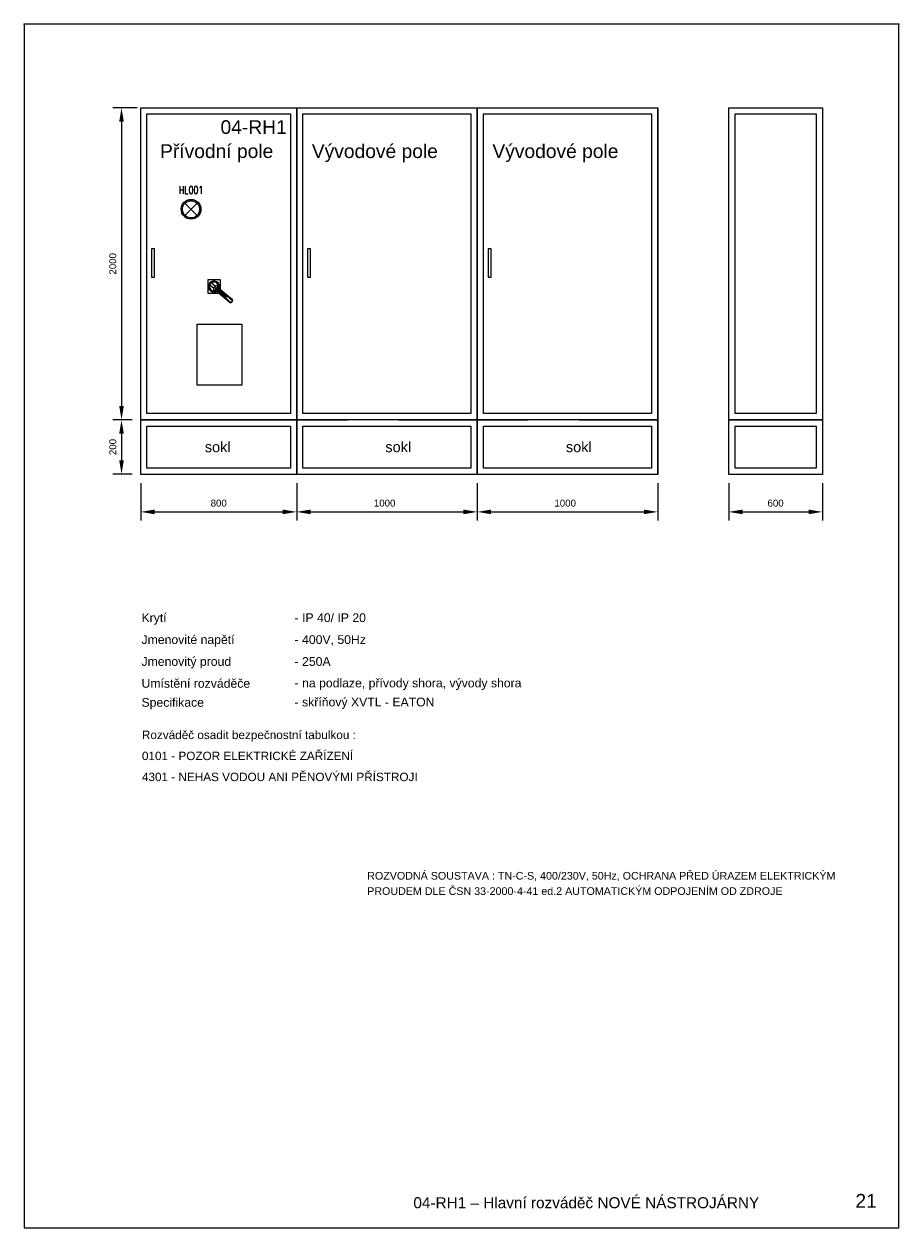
# Model space of a CAD drawing. Extents: x -1130 to 2703, y 1069 to 2560.
# Tile 1 of 31: x -1130 to -630, y 1817 to 2505. Entities that reach past the tile are written whole.
import ezdxf
from ezdxf.enums import TextEntityAlignment as Align

# ---------------------------------------------------------------- set-up
doc = ezdxf.new("R2010")
doc.units = 0
doc.header["$MEASUREMENT"] = 0
doc.linetypes.add('DOGS_LTYPE_1', pattern=[0])
for name, color, linetype in [('__Bílá', 7, 'Continuous'), ('__Černá 250', 7, 'Continuous'), ('OBRYSY', 7, 'Continuous'), ('OEZ_VYK', 7, 'Continuous'), ('PAGE1', 7, 'Continuous'), ('RAZITKO', 7, 'Continuous')]:
    doc.layers.add(name, color=color, linetype=linetype)
doc.layers.add('MP2000N', color=7, linetype='Continuous', plot=False)
doc.styles.add('Arial', font='arial.ttf')
doc.styles.add('GENERATED_STYLE_1', font='arial.ttf')
doc.styles.add('ROMANS', font='romans', dxfattribs={"width": 0.8})

msp = doc.modelspace()

# ---------------------------------------------------------------- linework, layer by layer
at = {"color": 0}
for p, q in [((-1038.07, 2402.25), (-1031.14, 2395.32)), ((-1031.14, 2402.25), (-1038.07, 2395.32)), ((-1025.03, 2358.46), (-1025.03, 2350.9)), ((-1021.65, 2353.43), (-1021.65, 2353.43)), ((-1021.65, 2353.14), (-1021.65, 2353.14)), ((-1021.57, 2353.58), (-1021.57, 2353.58)), ((-1021.57, 2353.28), (-1021.57, 2353.28)), ((-1021.57, 2352.99), (-1021.57, 2352.99)), ((-1021.5, 2353.72), (-1021.5, 2353.72)), ((-1021.5, 2353.43), (-1021.5, 2353.43)), ((-1021.5, 2353.14), (-1021.5, 2353.14)), ((-1021.5, 2352.84), (-1021.5, 2352.84)), ((-1021.35, 2354.61), (-1021.35, 2354.61)), ((-1021.2, 2354.61), (-1021.2, 2354.61)), ((-1021.13, 2354.46), (-1021.13, 2354.46)), ((-1021.06, 2354.61), (-1021.06, 2354.61)), ((-1020.91, 2354.61), (-1020.91, 2354.61))]:
    msp.add_line(p, q, dxfattribs=at)
for radius in [5.66, 4.9]:
    msp.add_circle((-1034.6, 2398.79), radius, dxfattribs=at)
at = {"layer": '__Bílá'}
for p, q in [((-1065.34, 2456.78), (-1079.29, 2456.78)), ((-1063.36, 2456.78), (-974.22, 2456.78)), ((-1063.36, 2278.5), (-1063.36, 2456.78)), ((-974.22, 2456.78), (-974.22, 2278.5)), ((-974.22, 2456.78), (-902.74, 2456.78)), ((-974.22, 2278.5), (-974.22, 2456.78)), ((-915.99, 2456.78), (-871.04, 2456.78)), ((-871.04, 2456.78), (-871.04, 2278.5)), ((-871.04, 2456.78), (-871.04, 2278.5)), ((-871.04, 2456.78), (-799.56, 2456.78)), ((-871.04, 2278.5), (-871.04, 2456.78)), ((-812.81, 2456.78), (-767.86, 2456.78)), ((-767.86, 2456.78), (-767.86, 2278.5)), ((-767.86, 2278.5), (-767.86, 2456.78)), ((-727.28, 2456.78), (-673.8, 2456.78)), ((-727.28, 2278.5), (-727.28, 2456.78)), ((-673.8, 2456.78), (-673.8, 2278.5)), ((-1074.34, 2448.85), (-1074.34, 2286.43)), ((-1059.79, 2453.21), (-977.79, 2453.21)), ((-1059.79, 2282.07), (-1059.79, 2453.21)), ((-977.79, 2453.21), (-977.79, 2282.07)), ((-970.66, 2453.21), (-905.01, 2453.21)), ((-970.66, 2282.07), (-970.66, 2453.21)), ((-915.99, 2453.21), (-874.61, 2453.21)), ((-874.61, 2453.21), (-874.61, 2282.07)), ((-874.61, 2453.21), (-874.61, 2282.07)), ((-867.47, 2453.21), (-801.83, 2453.21)), ((-867.47, 2282.07), (-867.47, 2453.21)), ((-812.81, 2453.21), (-771.42, 2453.21)), ((-771.42, 2453.21), (-771.42, 2282.07)), ((-723.72, 2453.21), (-677.37, 2453.21)), ((-723.72, 2282.07), (-723.72, 2453.21)), ((-677.37, 2453.21), (-677.37, 2282.07)), ((-1068.31, 2278.5), (-1079.29, 2278.5)), ((-1068.31, 2278.5), (-1079.29, 2278.5)), ((-974.22, 2278.5), (-1063.36, 2278.5)), ((-1063.36, 2278.5), (-974.22, 2278.5)), ((-1063.36, 2247.3), (-1063.36, 2278.5)), ((-977.79, 2282.07), (-1059.79, 2282.07)), ((-974.22, 2278.5), (-974.22, 2247.3)), ((-974.22, 2278.5), (-945.11, 2278.5)), ((-974.22, 2247.3), (-974.22, 2278.5)), ((-912.79, 2278.5), (-974.22, 2278.5)), ((-907.44, 2282.07), (-970.66, 2282.07)), ((-874.61, 2282.07), (-915.99, 2282.07)), ((-871.04, 2278.5), (-915.99, 2278.5)), ((-915.99, 2278.5), (-871.04, 2278.5)), ((-871.04, 2278.5), (-871.04, 2247.3)), ((-871.04, 2278.5), (-871.04, 2247.3)), ((-871.04, 2278.5), (-841.92, 2278.5)), ((-871.04, 2247.3), (-871.04, 2278.5)), ((-809.61, 2278.5), (-871.04, 2278.5)), ((-804.26, 2282.07), (-867.47, 2282.07)), ((-771.42, 2282.07), (-812.81, 2282.07)), ((-767.86, 2278.5), (-812.81, 2278.5)), ((-812.81, 2278.5), (-767.86, 2278.5)), ((-767.86, 2278.5), (-767.86, 2247.3)), ((-767.86, 2247.3), (-767.86, 2278.5)), ((-673.8, 2278.5), (-727.28, 2278.5)), ((-727.28, 2278.5), (-673.8, 2278.5)), ((-727.28, 2247.3), (-727.28, 2278.5)), ((-677.37, 2282.07), (-723.72, 2282.07)), ((-673.8, 2278.5), (-673.8, 2247.3)), ((-1074.34, 2270.58), (-1074.34, 2255.44)), ((-1059.79, 2274.94), (-977.79, 2274.94)), ((-1059.79, 2250.87), (-1059.79, 2274.94)), ((-977.79, 2274.94), (-977.79, 2250.87)), ((-970.66, 2274.94), (-908.08, 2274.94)), ((-970.66, 2250.87), (-970.66, 2274.94)), ((-915.99, 2274.94), (-874.61, 2274.94)), ((-874.61, 2274.94), (-874.61, 2250.87)), ((-874.61, 2274.94), (-874.61, 2250.87)), ((-867.47, 2274.94), (-804.9, 2274.94)), ((-867.47, 2250.87), (-867.47, 2274.94)), ((-812.81, 2274.94), (-771.42, 2274.94)), ((-771.42, 2274.94), (-771.42, 2250.87)), ((-723.72, 2274.94), (-677.37, 2274.94)), ((-723.72, 2250.87), (-723.72, 2274.94)), ((-677.37, 2274.94), (-677.37, 2250.87)), ((-977.79, 2250.87), (-1059.79, 2250.87)), ((-909.58, 2250.87), (-970.66, 2250.87)), ((-874.61, 2250.87), (-915.99, 2250.87)), ((-806.4, 2250.87), (-867.47, 2250.87)), ((-771.42, 2250.87), (-812.81, 2250.87)), ((-677.37, 2250.87), (-723.72, 2250.87)), ((-1068.31, 2247.52), (-1079.29, 2247.52)), ((-974.22, 2247.3), (-1063.36, 2247.3)), ((-1063.36, 2242.35), (-1063.36, 2221.02)), ((-910.22, 2247.3), (-974.22, 2247.3)), ((-974.22, 2242.35), (-974.22, 2221.02)), ((-974.22, 2242.35), (-974.22, 2221.02)), ((-871.04, 2247.3), (-915.99, 2247.3)), ((-807.04, 2247.3), (-871.04, 2247.3)), ((-871.04, 2242.35), (-871.04, 2221.02)), ((-871.04, 2242.35), (-871.04, 2221.02)), ((-871.04, 2242.35), (-871.04, 2221.02)), ((-767.86, 2247.3), (-812.81, 2247.3)), ((-767.86, 2242.35), (-767.86, 2221.02)), ((-767.86, 2242.35), (-767.86, 2221.02)), ((-673.8, 2247.3), (-727.28, 2247.3)), ((-727.28, 2242.35), (-727.28, 2221.02)), ((-673.8, 2242.35), (-673.8, 2221.02)), ((-1055.44, 2225.97), (-982.15, 2225.97)), ((-966.3, 2225.97), (-899.52, 2225.97)), ((-915.99, 2225.97), (-878.96, 2225.97)), ((-863.12, 2225.97), (-796.33, 2225.97)), ((-812.81, 2225.97), (-775.78, 2225.97)), ((-719.36, 2225.97), (-681.72, 2225.97))]:
    msp.add_line(p, q, dxfattribs=at)
for points in [[(-1073.02, 2448.85), (-1075.66, 2448.85), (-1074.34, 2456.78)], [(-1075.66, 2286.43), (-1073.02, 2286.43), (-1074.34, 2278.5)], [(-1073.02, 2270.58), (-1075.66, 2270.58), (-1074.34, 2278.5)], [(-1075.66, 2255.44), (-1073.02, 2255.44), (-1074.34, 2247.52)], [(-1055.44, 2227.29), (-1055.44, 2224.65), (-1063.36, 2225.97)], [(-982.15, 2224.65), (-982.15, 2227.29), (-974.22, 2225.97)], [(-966.3, 2227.29), (-966.3, 2224.65), (-974.22, 2225.97)], [(-878.96, 2224.65), (-878.96, 2227.29), (-871.04, 2225.97)], [(-863.12, 2227.29), (-863.12, 2224.65), (-871.04, 2225.97)], [(-775.78, 2224.65), (-775.78, 2227.29), (-767.86, 2225.97)], [(-719.36, 2227.29), (-719.36, 2224.65), (-727.28, 2225.97)], [(-681.72, 2224.65), (-681.72, 2227.29), (-673.8, 2225.97)]]:
    msp.add_solid(points, dxfattribs=at)
at = {"layer": '__Černá 250', "ltscale": 10}
for points in [[(-1055.49, 2376.18), (-1057.2, 2376.18), (-1057.2, 2360.02), (-1055.49, 2360.02)], [(-966.35, 2376.18), (-968.06, 2376.18), (-968.06, 2360.02), (-966.35, 2360.02)], [(-863.17, 2376.18), (-864.88, 2376.18), (-864.88, 2360.02), (-863.17, 2360.02)]]:
    msp.add_lwpolyline(points, close=True, dxfattribs=at)
at = {"layer": 'MP2000N', "color": 6, "linetype": 'Continuous'}
for p, q in [((-1130.04, 2504.55), (-1130.04, 1817.05)), ((-630.04, 2504.55), (-1130.04, 2504.55)), ((-630.04, 1817.05), (-630.04, 2504.55)), ((-1130.04, 1817.05), (-630.04, 1817.05))]:
    msp.add_line(p, q, dxfattribs=at)
at = {"layer": 'OBRYSY', "color": 2, "linetype": 'Continuous'}
msp.add_point((-630.04, 2504.55), dxfattribs=at)
at = {"layer": 'OEZ_VYK', "color": 0}
for p, q in [((-1021.5, 2358.46), (-1025.03, 2358.46)), ((-1017.97, 2358.46), (-1021.55, 2358.46)), ((-1017.72, 2355.71), (-1017.72, 2358.21)), ((-1023.83, 2355.64), (-1021.6, 2353.77)), ((-1023.55, 2356.67), (-1023.82, 2356.35)), ((-1023.82, 2356.35), (-1023.61, 2356.18)), ((-1023.34, 2356.5), (-1023.55, 2356.67)), ((-1022.94, 2356.74), (-1023.33, 2357.29)), ((-1022.94, 2352.61), (-1023.33, 2352.06)), ((-1022.94, 2352.61), (-1023.33, 2352.06)), ((-1022.85, 2356.8), (-1020.63, 2354.93)), ((-1021.6, 2353.77), (-1020.63, 2354.93)), ((-1020.36, 2353.94), (-1020.58, 2353.67)), ((-1020.56, 2353.44), (-1014.68, 2348.5)), ((-1020.23, 2353.83), (-1020.45, 2353.56)), ((-1020.05, 2353), (-1020.31, 2352.69)), ((-1020.31, 2352.69), (-1011.82, 2345.56)), ((-1020.27, 2352.21), (-1012.29, 2345.52)), ((-1020.12, 2353.96), (-1014.23, 2349.02)), ((-1019.34, 2353.85), (-1019.6, 2353.53)), ((-1019.34, 2353.85), (-1010.85, 2346.72)), ((-1018.87, 2353.89), (-1010.89, 2347.19)), ((-1017.72, 2352.93), (-1017.72, 2355.71)), ((-1025.03, 2350.9), (-1018.71, 2350.9)), ((-1014.44, 2348.52), (-1014.27, 2348.72)), ((-1014.21, 2348.79), (-1014.38, 2348.59)), ((-1010.83, 2346.48), (-1011.58, 2345.58))]:
    msp.add_line(p, q, dxfattribs=at)
at = {"layer": 'OEZ_VYK', "color": 0, "linetype": 'DOGS_LTYPE_1'}
for p, q in [((-1023.78, 2355.73), (-1024.39, 2356.02)), ((-1024.39, 2353.32), (-1023.78, 2353.6)), ((-1024.27, 2354.69), (-1024.36, 2354.38)), ((-1024.36, 2354.38), (-1024.27, 2354.39)), ((-1024.25, 2354.21), (-1024.34, 2354.2)), ((-1024.34, 2354.2), (-1024.32, 2354.13)), ((-1024.32, 2354.13), (-1024.08, 2354.17)), ((-1024.12, 2354.41), (-1024.27, 2354.69)), ((-1024.21, 2354.4), (-1024.12, 2354.41)), ((-1024.1, 2354.24), (-1024.18, 2354.23)), ((-1024.08, 2354.17), (-1024.1, 2354.24)), ((-1023.51, 2353.15), (-1023.89, 2352.85)), ((-1023.89, 2352.85), (-1023.84, 2352.78)), ((-1023.84, 2352.78), (-1023.46, 2353.09))]:
    msp.add_line(p, q, dxfattribs=at)
at = {"layer": 'OEZ_VYK', "color": 0}
for centre, radius, start, end in [((-1017.97, 2358.21), 0.252, 0, 90), ((-1021.5, 2354.67), 3.19, 340.01107, 300.00069), ((-1021.5, 2354.67), 2.52, 146.4827, 289.05028), ((-1023.67, 2356.11), 0.084, 326.4827, 50), ((-1023.29, 2356.56), 0.084, 230, 313.5173), ((-1021.5, 2354.67), 2.52, 350.94972, 133.5173), ((-1020.51, 2353.25), 1.18, 171.23052, 195.66198), ((-1019.92, 2353.16), 1.78, 159.52044, 171.23052), ((-1021.07, 2353.1), 0.605, 195.66198, 230), ((-1021.07, 2353.1), 0.605, 230, 264.33802), ((-1021.01, 2353.67), 1.18, 264.33802, 288.76948), ((-1020.54, 2351.89), 0.42, 50, 109.05028), ((-1019.73, 2353.38), 1.78, 108.76948, 120.47956), ((-1021.2, 2354.24), 1.78, 288.76948, 300.47956), ((-1020.45, 2353.56), 0.168, 140, 230), ((-1020.33, 2353.46), 0.168, 140, 230), ((-1020.23, 2353.83), 0.168, 50, 140), ((-1019.93, 2353.95), 1.18, 84.33802, 108.76948), ((-1020.1, 2353.73), 0.168, 50, 140), ((-1019.87, 2354.52), 0.605, 50, 84.33802), ((-1019.87, 2354.52), 0.605, 15.66198, 50), ((-1021.02, 2354.46), 1.78, 339.52044, 351.23052), ((-1020.42, 2354.36), 1.18, 351.23052, 15.66198), ((-1018.6, 2354.21), 0.42, 170.94972, 230), ((-1014.57, 2348.63), 0.168, 230, 320), ((-1014.34, 2348.9), 0.168, 320, 50), ((-1011.97, 2345.91), 0.504, 230, 320), ((-1011.21, 2346.81), 0.504, 320, 50)]:
    msp.add_arc(centre, radius, start, end, dxfattribs=at)
at = {"layer": 'OEZ_VYK', "color": 0, "linetype": 'DOGS_LTYPE_1'}
for centre, radius, start, end in [((-1021.54, 2354.66), 2.74, 185.53508, 189.29804), ((-1021.54, 2354.66), 2.68, 185.53508, 189.28041), ((-1023.58, 2356.53), 0.294, 349.27169, 217.97438), ((-1023.58, 2356.53), 0.21, 357.5248, 213.04092)]:
    msp.add_arc(centre, radius, start, end, dxfattribs=at)
at = {"layer": 'PAGE1', "linetype": 'Continuous'}
msp.add_lwpolyline([(-1031.13, 2333.2), (-1005.62, 2333.2), (-1005.62, 2298.38), (-1031.13, 2298.38)], close=True, dxfattribs=at)
at = {"layer": 'RAZITKO', "color": 2, "linetype": 'Continuous'}
msp.add_point((-1130.04, 2504.55), dxfattribs=at)

# ---------------------------------------------------------------- texts
at = {"color": 6, "style": 'ROMANS', "width": 0.75}
msp.add_text('HL001', height=4.41, dxfattribs=at).set_placement((-1041.57, 2407.62))
at = {"layer": '__Bílá', "style": 'GENERATED_STYLE_1'}
for s, height, p in [('04-RH1', 7.862, (-998.83, 2441.79)), ('Přívodní pole', 7.8619, (-1019.95, 2428.06)), ('Vývodové pole', 7.8619, (-929.55, 2428.06)), ('Vývodové pole', 7.8619, (-826.36, 2428.06))]:
    msp.add_text(s, height=height, dxfattribs=at).set_placement(p, align=Align.CENTER)
at = {"layer": '__Bílá', "style": 'Arial'}
for s, height, p in [('sokl', 5.942, (-1026.74, 2260.08)), ('sokl', 5.942, (-923.56, 2260.08)), ('sokl', 5.942, (-820.38, 2260.08)), ('Krytí', 5, (-1062.92, 2163.04)), ('Jmenovité napětí', 5, (-1062.92, 2150.54)), ('- 400V, 50Hz', 5, (-975.42, 2150.54)), ('Jmenovitý proud', 5, (-1062.92, 2138.04)), ('- 250A', 5, (-975.42, 2138.04)), ('Umístění rozváděče', 5, (-1062.92, 2125.54)), ('- na podlaze, přívody shora, vývody shora', 5, (-975.42, 2125.75)), ('Specifikace', 5, (-1062.92, 2114.68)), ('- skříňový XVTL - EATON ', 5, (-975.42, 2114.88)), ('Rozváděč osadit bezpečnostní tabulkou :', 4.8, (-1062.67, 2096.22)), ('0101 - POZOR ELEKTRICKÉ ZAŘÍZENÍ', 4.8, (-1062.67, 2084.22)), ('4301 - NEHAS VODOU ANI PĚNOVÝMI PŘÍSTROJI', 4.8, (-1062.67, 2072.22)), ('ROZVODNÁ SOUSTAVA : TN-C-S, 400/230V, 50Hz, OCHRANA PŘED ÚRAZEM ELEKTRICKÝM', 4.375, (-933.93, 2015.97)), ('PROUDEM DLE ČSN 33-2000-4-41 ed.2 AUTOMATICKÝM ODPOJENÍM OD ZDROJE', 4.375, (-933.93, 2007.22)), ('04-RH1 – Hlavní rozváděč NOVÉ NÁSTROJÁRNY', 6.272, (-907.54, 1828.3)), ('21', 7.84, (-654.91, 1828.62))]:
    msp.add_text(s, height=height, dxfattribs=at).set_placement(p)
at = {"layer": '__Bílá', "color": 0, "style": 'Arial'}
msp.add_text('- IP 40/ IP 20', height=5, dxfattribs=at).set_placement((-975.42, 2163.04))
at = {"layer": '__Bílá', "ltscale": 10, "char_height": 3.962, "attachment_point": 5, "rotation": 90, "style": 'Arial'}
for s, insert in [('\\A1;2000', (-1079.33, 2367.64)), ('\\A1;200', (-1079.33, 2263.01))]:
    msp.add_mtext(s, dxfattribs=dict(at, insert=insert))
at = {"layer": '__Bílá', "ltscale": 10, "char_height": 3.962, "attachment_point": 5, "style": 'Arial'}
for s, insert in [('\\A1;800', (-1018.79, 2230.96)), ('\\A1;1000', (-923.96, 2230.96)), ('\\A1;1000', (-820.78, 2230.96)), ('\\A1;600', (-700.54, 2230.96))]:
    msp.add_mtext(s, dxfattribs=dict(at, insert=insert))

doc.saveas('drawing.dxf')
